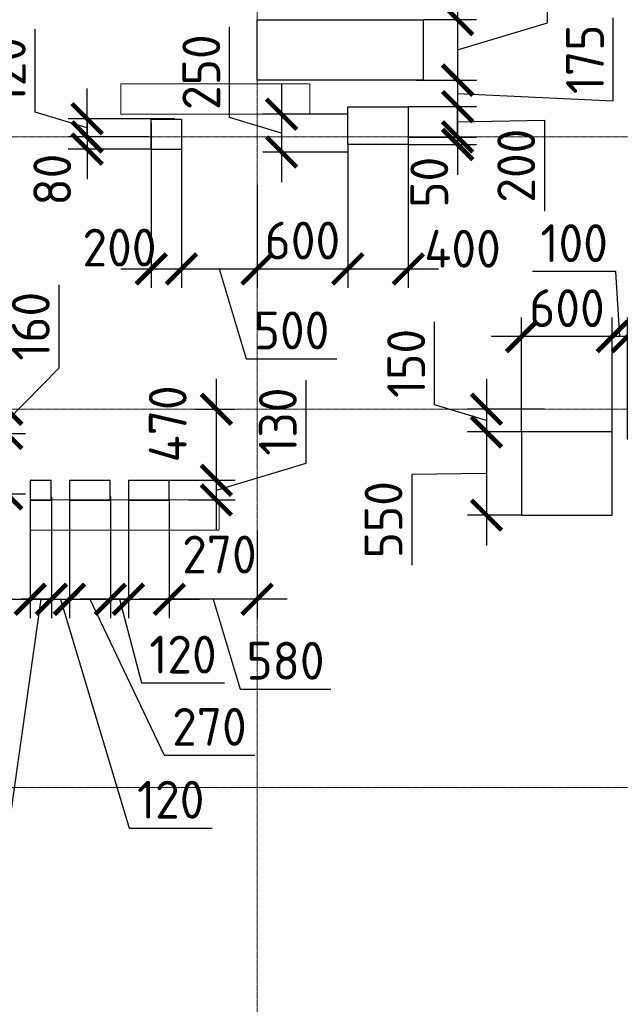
# Model space of a CAD drawing. Header units: millimetres. Extents: x -42044588 to 856694, y -806701 to 941911.
# Tile 88 of 256: x -160688 to -156715, y -382227 to -375718. Entities that reach past the tile are written whole.
import ezdxf

# ---------------------------------------------------------------- set-up
doc = ezdxf.new("R2010")
doc.units = ezdxf.units.MM
for name, pattern in [('______5', [1100, 800, -100, 100, -100]), ('DASHED', [7, 5, -2, 0]), ('осевая', [50.8, 31.75, -6.35, 6.35, -6.35])]:
    doc.linetypes.add(name, pattern=pattern)
doc.layers.add('Колонна_ бетон', color=7, linetype='Continuous', lineweight=50, true_color=0xb4b496)
for name, color, linetype, lineweight in [('Оси', 40, '______5', 18), ('Перекрытие ж_бетон', 1, 'Continuous', 30), ('РАЗМЕРЫ', 1, 'Continuous', 9)]:
    doc.layers.add(name, color=color, linetype=linetype, lineweight=lineweight)
doc.styles.add('GOST-2.304_Type-B', font='GOST_Common.ttf')
doc.dimstyles.new('СПДС', dxfattribs={"dimscale": 100, "dimtxt": 2.5, "dimasz": 2, "dimexe": 1.25, "dimexo": 0, "dimtad": 1, "dimdec": 0, "dimrnd": 5, "dimtxsty": 'GOST-2.304_Type-B', "dimblk": 'ARCHTICK', "dimcen": 2.5, "dimdle": 2, "dimclrd": 1, "dimclre": 1, "dimclrt": 1, "dimadec": 0, "dimazin": 2, "dimtfac": 0.75, "dimtdec": 0, "dimtmove": 1, "dimatfit": 3, "dimfxl": 0, "dimtolj": 1, "dimarcsym": 0})

# ---------------------------------------------------------------- blocks, each defined once
blk = doc.blocks.new('оси блок 2')
at = {"layer": 'Оси', "color": 16, "linetype": 'осевая', "lineweight": 0, "ltscale": 0.25, "transparency": 33554687}
for p, q in [((-48904.7, -322543), (-48904.7, -347914.1)), ((-89822.3, -333501.3), (-37238.5, -333501.3)), ((-89822.3, -335301.3), (-37238.5, -335301.3)), ((-89822.3, -337801.3), (-37238.5, -337801.3))]:
    blk.add_line(p, q, dxfattribs=at)
blk = doc.blocks.new('подложка стн 1-го этажа')
at = {"layer": 'Колонна_ бетон', "color": 252, "linetype": 'DASHED', "lineweight": 0, "ltscale": 0.5, "true_color": 0x939598, "transparency": 33554687}
for p, q in [((43943.8, 19061.8, -200), (43943.8, 19261.8, -200)), ((43943.8, 19261.8, -200), (43943.8, 19261.8, -200)), ((45193.8, 19261.8, -200), (43943.8, 19261.8, -200)), ((45193.8, 19261.8, -200), (45193.8, 19261.8, -200)), ((45193.8, 19261.8, -200), (45193.8, 19061.8, -200)), ((43943.8, 19061.8, -200), (43943.8, 19061.8, -200)), ((45193.8, 19061.8, -200), (43943.8, 19061.8, -200)), ((45193.8, 19061.8, -200), (45193.8, 19061.8, -200)), ((43343.4, 16511.8, -200), (43343.4, 16511.8, -200)), ((44593.4, 16511.8, -200), (43343.4, 16511.8, -200)), ((43343.4, 16511.8, -200), (43343.4, 16311.8, -200)), ((44593.4, 16511.8, -200), (44593.4, 16511.8, -200)), ((44593.4, 16311.8, -200), (44593.4, 16511.8, -200)), ((43343.4, 16311.8, -200), (43343.4, 16311.8, -200)), ((43343.4, 16311.8, -200), (44593.4, 16311.8, -200)), ((44593.4, 16311.8, -200), (44593.4, 16311.8, -200))]:
    blk.add_line(p, q, dxfattribs=at)
blk = doc.blocks.new('_ArchTick')
at = {"color": 0, "linetype": 'ByBlock', "const_width": 0.15}
blk.add_lwpolyline([(-0.5, -0.5), (0.5, 0.5)], dxfattribs=at)
blk = doc.blocks.new('*D3820')
at = {"layer": 'DEFPOINTS', "color": 0, "transparency": 16777216}
for p in [(-159817.9, -376401.2), (-159617.9, -376418.1), (-159617.9, -377366.1)]:
    blk.add_point(p, dxfattribs=at)
at = {"layer": 'РАЗМЕРЫ', "color": 1, "lineweight": -2, "transparency": 16777216}
for p, q in [((-159817.9, -376401.2), (-159817.9, -377491.1)), ((-159617.9, -376418.1), (-159617.9, -377491.1)), ((-160017.9, -377366.1), (-159417.9, -377366.1))]:
    blk.add_line(p, q, dxfattribs=at)
at = {"layer": 'РАЗМЕРЫ', "color": 1, "lineweight": -2, "transparency": 16777216, "xscale": 200, "yscale": 200, "zscale": 200, "rotation": 180}
blk.add_blockref('_ArchTick', (-159817.9, -377366.1), dxfattribs=at)
at = {"layer": 'РАЗМЕРЫ', "color": 1, "lineweight": -2, "transparency": 16777216, "xscale": 200, "yscale": 200, "zscale": 200}
blk.add_blockref('_ArchTick', (-159617.9, -377366.1), dxfattribs=at)
at = {"layer": 'РАЗМЕРЫ', "color": 1, "lineweight": 0, "transparency": 16777216, "insert": (-160027.8, -377224.9), "char_height": 250, "attachment_point": 5, "style": 'GOST-2.304_Type-B'}
blk.add_mtext('\\A1;200', dxfattribs=at)
blk = doc.blocks.new('*D3821')
at = {"layer": 'DEFPOINTS', "color": 0, "transparency": 16777216}
for p in [(-159662.3, -376373.3), (-160242, -376493.3), (-159837.2, -376493.3)]:
    blk.add_point(p, dxfattribs=at)
at = {"layer": 'РАЗМЕРЫ', "color": 1, "lineweight": -2, "transparency": 16777216}
for p, q in [((-160585.8, -376330.2), (-160585.8, -375780.2)), ((-160242, -376373.3), (-160242, -376173.3)), ((-160242, -376433.3), (-160585.8, -376330.2)), ((-159662.3, -376373.3), (-160367, -376373.3)), ((-160242, -376373.3), (-160242, -376493.3)), ((-160242, -376373.3), (-160242, -376493.3)), ((-159837.2, -376493.3), (-160367, -376493.3)), ((-160242, -376493.3), (-160242, -376693.3))]:
    blk.add_line(p, q, dxfattribs=at)
at = {"layer": 'РАЗМЕРЫ', "color": 1, "lineweight": -2, "transparency": 16777216, "xscale": 200, "yscale": 200, "zscale": 200}
for p, rotation in [((-160242, -376373.3), 270), ((-160242, -376493.3), 90)]:
    blk.add_blockref('_ArchTick', p, dxfattribs=dict(at, rotation=rotation))
at = {"layer": 'РАЗМЕРЫ', "color": 1, "lineweight": 0, "transparency": 16777216, "insert": (-160773.3, -376055.2), "char_height": 250, "attachment_point": 5, "rotation": 90, "style": 'GOST-2.304_Type-B'}
blk.add_mtext('\\A1;120', dxfattribs=at)
blk = doc.blocks.new('*D3836')
at = {"layer": 'DEFPOINTS', "color": 0, "transparency": 16777216}
for p in [(-159837.2, -376493.3), (-160242, -376573.3), (-159817.9, -376573.3)]:
    blk.add_point(p, dxfattribs=at)
at = {"layer": 'РАЗМЕРЫ', "color": 1, "lineweight": -2, "transparency": 16777216}
for p, q in [((-160242, -376493.3), (-160242, -376293.3)), ((-159837.2, -376493.3), (-160367, -376493.3)), ((-160242, -376493.3), (-160242, -376573.3)), ((-159817.9, -376573.3), (-160367, -376573.3)), ((-160242, -376573.3), (-160242, -376773.3))]:
    blk.add_line(p, q, dxfattribs=at)
at = {"layer": 'РАЗМЕРЫ', "color": 1, "lineweight": -2, "transparency": 16777216, "xscale": 200, "yscale": 200, "zscale": 200}
for p, rotation in [((-160242, -376493.3), 270), ((-160242, -376573.3), 90)]:
    blk.add_blockref('_ArchTick', p, dxfattribs=dict(at, rotation=rotation))
at = {"layer": 'РАЗМЕРЫ', "color": 1, "lineweight": 0, "transparency": 16777216, "insert": (-160472.8, -376775.8), "char_height": 250, "attachment_point": 5, "rotation": 90, "style": 'GOST-2.304_Type-B'}
blk.add_mtext('\\A1;80', dxfattribs=at)
blk = doc.blocks.new('*D3953')
at = {"layer": 'DEFPOINTS', "color": 0, "transparency": 16777216}
for p in [(-159617.9, -376418.1), (-159117.9, -377044), (-159117.9, -377366.1)]:
    blk.add_point(p, dxfattribs=at)
at = {"layer": 'РАЗМЕРЫ', "color": 1, "lineweight": -2, "transparency": 16777216}
for p, q in [((-159617.9, -376418.1), (-159617.9, -377491.1)), ((-159117.9, -377044), (-159117.9, -377491.1)), ((-159817.9, -377366.1), (-158917.9, -377366.1)), ((-159367.9, -377366.1), (-159189.8, -377959.9)), ((-159189.8, -377959.9), (-158589.8, -377959.9))]:
    blk.add_line(p, q, dxfattribs=at)
at = {"layer": 'РАЗМЕРЫ', "color": 1, "lineweight": -2, "transparency": 16777216, "xscale": 200, "yscale": 200, "zscale": 200, "rotation": 180}
blk.add_blockref('_ArchTick', (-159617.9, -377366.1), dxfattribs=at)
at = {"layer": 'РАЗМЕРЫ', "color": 1, "lineweight": -2, "transparency": 16777216, "xscale": 200, "yscale": 200, "zscale": 200}
blk.add_blockref('_ArchTick', (-159117.9, -377366.1), dxfattribs=at)
at = {"layer": 'РАЗМЕРЫ', "color": 1, "lineweight": 0, "transparency": 16777216, "insert": (-158889.8, -377772.4), "char_height": 250, "attachment_point": 5, "style": 'GOST-2.304_Type-B'}
blk.add_mtext('\\A1;500', dxfattribs=at)
blk = doc.blocks.new('*D3969')
at = {"layer": 'DEFPOINTS', "color": 0, "transparency": 16777216}
for p in [(-160743.2, -378293.3), (-160940.6, -378453.3), (-160773.6, -378453.3)]:
    blk.add_point(p, dxfattribs=at)
at = {"layer": 'РАЗМЕРЫ', "color": 1, "lineweight": -2, "transparency": 16777216}
for p, q in [((-160426.8, -378020.2), (-160426.8, -377470.2)), ((-160773.6, -378373.3), (-160426.8, -378020.2)), ((-160773.6, -378093.3), (-160773.6, -378653.3)), ((-160743.2, -378293.3), (-160898.6, -378293.3)), ((-160940.6, -378453.3), (-160648.6, -378453.3))]:
    blk.add_line(p, q, dxfattribs=at)
at = {"layer": 'РАЗМЕРЫ', "color": 1, "lineweight": -2, "transparency": 16777216, "xscale": 200, "yscale": 200, "zscale": 200}
for p, rotation in [((-160773.6, -378293.3), 90), ((-160773.6, -378453.3), 270)]:
    blk.add_blockref('_ArchTick', p, dxfattribs=dict(at, rotation=rotation))
at = {"layer": 'РАЗМЕРЫ', "color": 1, "lineweight": 0, "transparency": 16777216, "insert": (-160614.3, -377745.2), "char_height": 250, "attachment_point": 5, "rotation": 90, "style": 'GOST-2.304_Type-B'}
blk.add_mtext('\\A1;160', dxfattribs=at)
blk = doc.blocks.new('*D3882')
at = {"layer": 'DEFPOINTS', "color": 0, "transparency": 16777216}
for p in [(-160940.6, -378453.3), (-160897.7, -378853.3), (-160773.6, -378853.3)]:
    blk.add_point(p, dxfattribs=at)
at = {"layer": 'РАЗМЕРЫ', "color": 1, "lineweight": -2, "transparency": 16777216}
for p, q in [((-160773.6, -378253.3), (-160773.6, -379053.3)), ((-160940.6, -378453.3), (-160648.6, -378453.3)), ((-160897.7, -378853.3), (-160648.6, -378853.3)), ((-160773.6, -379808), (-160773.6, -378853.3))]:
    blk.add_line(p, q, dxfattribs=at)
at = {"layer": 'РАЗМЕРЫ', "color": 1, "lineweight": -2, "transparency": 16777216, "xscale": 200, "yscale": 200, "zscale": 200}
for p, rotation in [((-160773.6, -378453.3), 90), ((-160773.6, -378853.3), 270)]:
    blk.add_blockref('_ArchTick', p, dxfattribs=dict(at, rotation=rotation))
at = {"layer": 'РАЗМЕРЫ', "color": 1, "lineweight": 0, "transparency": 16777216, "insert": (-160961.1, -379495.5), "char_height": 250, "attachment_point": 5, "rotation": 90, "style": 'GOST-2.304_Type-B'}
blk.add_mtext('\\A1;400', dxfattribs=at)
blk = doc.blocks.new('*D3901')
at = {"layer": 'DEFPOINTS', "color": 0, "transparency": 16777216}
for p in [(-156668.3, -377812.9), (-156668.3, -378493.3), (-156318.8, -378533.5)]:
    blk.add_point(p, dxfattribs=at)
at = {"layer": 'РАЗМЕРЫ', "color": 1, "lineweight": -2, "transparency": 16777216}
for p, q in [((-156493.5, -377812.9), (-156379.8, -376976)), ((-156379.8, -376976), (-155779.8, -376976)), ((-156668.3, -378493.3), (-156668.3, -377687.9)), ((-156318.8, -378533.5), (-156318.8, -377687.9)), ((-156118.8, -377812.9), (-156868.3, -377812.9))]:
    blk.add_line(p, q, dxfattribs=at)
at = {"layer": 'РАЗМЕРЫ', "color": 1, "lineweight": -2, "transparency": 16777216, "xscale": 200, "yscale": 200, "zscale": 200, "rotation": 180}
blk.add_blockref('_ArchTick', (-156668.3, -377812.9), dxfattribs=at)
at = {"layer": 'РАЗМЕРЫ', "color": 1, "lineweight": -2, "transparency": 16777216, "xscale": 200, "yscale": 200, "zscale": 200}
blk.add_blockref('_ArchTick', (-156318.8, -377812.9), dxfattribs=at)
at = {"layer": 'РАЗМЕРЫ', "color": 1, "lineweight": 0, "transparency": 16777216, "insert": (-156079.8, -376788.5), "char_height": 250, "attachment_point": 5, "style": 'GOST-2.304_Type-B'}
blk.add_mtext('\\A1;350', dxfattribs=at)
blk = doc.blocks.new('*D3902')
at = {"layer": 'DEFPOINTS', "color": 0, "transparency": 16777216}
for p in [(-156768.1, -377812.9), (-156768.1, -378443.4), (-156668.3, -378493.3)]:
    blk.add_point(p, dxfattribs=at)
at = {"layer": 'РАЗМЕРЫ', "color": 1, "lineweight": -2, "transparency": 16777216}
for p, q in [((-156745.2, -377383.1), (-157295.2, -377383.1)), ((-156718.2, -377812.9), (-156745.2, -377383.1)), ((-156768.1, -378443.4), (-156768.1, -377687.9)), ((-156668.3, -378493.3), (-156668.3, -377687.9)), ((-156768.1, -377812.9), (-156968.1, -377812.9)), ((-156668.3, -377812.9), (-156768.1, -377812.9)), ((-156668.3, -377812.9), (-156768.1, -377812.9)), ((-156668.3, -377812.9), (-156468.3, -377812.9))]:
    blk.add_line(p, q, dxfattribs=at)
at = {"layer": 'РАЗМЕРЫ', "color": 1, "lineweight": -2, "transparency": 16777216, "xscale": 200, "yscale": 200, "zscale": 200}
blk.add_blockref('_ArchTick', (-156768.1, -377812.9), dxfattribs=at)
at = {"layer": 'РАЗМЕРЫ', "color": 1, "lineweight": -2, "transparency": 16777216, "xscale": 200, "yscale": 200, "zscale": 200, "rotation": 180}
blk.add_blockref('_ArchTick', (-156668.3, -377812.9), dxfattribs=at)
at = {"layer": 'РАЗМЕРЫ', "color": 1, "lineweight": 0, "transparency": 16777216, "insert": (-157020.2, -377195.6), "char_height": 250, "attachment_point": 5, "style": 'GOST-2.304_Type-B'}
blk.add_mtext('\\A1;100', dxfattribs=at)
blk = doc.blocks.new('*D3903')
at = {"layer": 'DEFPOINTS', "color": 0, "transparency": 16777216}
for p in [(-157368.1, -377812.9), (-157368.1, -378443.4), (-156768.1, -378443.4)]:
    blk.add_point(p, dxfattribs=at)
at = {"layer": 'РАЗМЕРЫ', "color": 1, "lineweight": -2, "transparency": 16777216}
for p, q in [((-157368.1, -378443.4), (-157368.1, -377687.9)), ((-156768.1, -378443.4), (-156768.1, -377687.9)), ((-156568.1, -377812.9), (-157568.1, -377812.9))]:
    blk.add_line(p, q, dxfattribs=at)
at = {"layer": 'РАЗМЕРЫ', "color": 1, "lineweight": -2, "transparency": 16777216, "xscale": 200, "yscale": 200, "zscale": 200, "rotation": 180}
blk.add_blockref('_ArchTick', (-157368.1, -377812.9), dxfattribs=at)
at = {"layer": 'РАЗМЕРЫ', "color": 1, "lineweight": -2, "transparency": 16777216, "xscale": 200, "yscale": 200, "zscale": 200}
blk.add_blockref('_ArchTick', (-156768.1, -377812.9), dxfattribs=at)
at = {"layer": 'РАЗМЕРЫ', "color": 1, "lineweight": 0, "transparency": 16777216, "insert": (-157068.1, -377625.4), "char_height": 250, "attachment_point": 5, "style": 'GOST-2.304_Type-B'}
blk.add_mtext('\\A1;600', dxfattribs=at)
blk = doc.blocks.new('*D3973')
at = {"layer": 'DEFPOINTS', "color": 0, "transparency": 16777216}
for p in [(-157215.9, -378293.3), (-157600.5, -378443.4), (-157215.9, -378443.4)]:
    blk.add_point(p, dxfattribs=at)
at = {"layer": 'РАЗМЕРЫ', "color": 1, "lineweight": -2, "transparency": 16777216}
for p, q in [((-157944.2, -378265.3), (-157944.2, -377715.3)), ((-157600.5, -378093.3), (-157600.5, -378643.4)), ((-157600.5, -378368.4), (-157944.2, -378265.3)), ((-157215.9, -378293.3), (-157725.5, -378293.3)), ((-157215.9, -378443.4), (-157725.5, -378443.4))]:
    blk.add_line(p, q, dxfattribs=at)
at = {"layer": 'РАЗМЕРЫ', "color": 1, "lineweight": -2, "transparency": 16777216, "xscale": 200, "yscale": 200, "zscale": 200}
for p, rotation in [((-157600.5, -378293.3), 90), ((-157600.5, -378443.4), 270)]:
    blk.add_blockref('_ArchTick', p, dxfattribs=dict(at, rotation=rotation))
at = {"layer": 'РАЗМЕРЫ', "color": 1, "lineweight": 0, "transparency": 16777216, "insert": (-158131.7, -377990.3), "char_height": 250, "attachment_point": 5, "rotation": 90, "style": 'GOST-2.304_Type-B'}
blk.add_mtext('\\A1;150', dxfattribs=at)
blk = doc.blocks.new('*D3904')
at = {"layer": 'DEFPOINTS', "color": 0, "transparency": 16777216}
for p in [(-157368.1, -378443.4), (-157600.5, -378993.4), (-157368.1, -378993.4)]:
    blk.add_point(p, dxfattribs=at)
at = {"layer": 'РАЗМЕРЫ', "color": 1, "lineweight": -2, "transparency": 16777216}
for p, q in [((-157600.5, -378243.4), (-157600.5, -379193.4)), ((-157368.1, -378443.4), (-157725.5, -378443.4)), ((-157600.5, -378718.4), (-158094, -378723.7)), ((-158094, -378723.7), (-158094, -379323.7)), ((-157368.1, -378993.4), (-157725.5, -378993.4))]:
    blk.add_line(p, q, dxfattribs=at)
at = {"layer": 'РАЗМЕРЫ', "color": 1, "lineweight": -2, "transparency": 16777216, "xscale": 200, "yscale": 200, "zscale": 200}
for p, rotation in [((-157600.5, -378443.4), 90), ((-157600.5, -378993.4), 270)]:
    blk.add_blockref('_ArchTick', p, dxfattribs=dict(at, rotation=rotation))
at = {"layer": 'РАЗМЕРЫ', "color": 1, "lineweight": 0, "transparency": 16777216, "insert": (-158281.5, -379023.7), "char_height": 250, "attachment_point": 5, "rotation": 90, "style": 'GOST-2.304_Type-B'}
blk.add_mtext('\\A1;550', dxfattribs=at)
blk = doc.blocks.new('*D3917')
at = {"layer": 'DEFPOINTS', "color": 0, "transparency": 16777216}
for p in [(-158017.7, -375718.3), (-158062.5, -376118.3), (-157791, -376118.3)]:
    blk.add_point(p, dxfattribs=at)
at = {"layer": 'РАЗМЕРЫ', "color": 1, "lineweight": -2, "transparency": 16777216}
for p, q in [((-157197.3, -375740.2), (-157197.3, -375115.2)), ((-157791, -375518.3), (-157791, -376318.3)), ((-158017.7, -375718.3), (-157666, -375718.3)), ((-157791, -375918.3), (-157197.3, -375740.2)), ((-158062.5, -376118.3), (-157666, -376118.3))]:
    blk.add_line(p, q, dxfattribs=at)
at = {"layer": 'РАЗМЕРЫ', "color": 1, "lineweight": -2, "transparency": 16777216, "xscale": 200, "yscale": 200, "zscale": 200}
for p, rotation in [((-157791, -375718.3), 90), ((-157791, -376118.3), 270)]:
    blk.add_blockref('_ArchTick', p, dxfattribs=dict(at, rotation=rotation))
at = {"layer": 'РАЗМЕРЫ', "color": 1, "lineweight": 0, "transparency": 16777216, "insert": (-157384.8, -375427.7), "char_height": 250, "attachment_point": 5, "rotation": 90, "style": 'GOST-2.304_Type-B'}
blk.add_mtext('\\A1;400', dxfattribs=at)
blk = doc.blocks.new('*D3918')
at = {"layer": 'DEFPOINTS', "color": 0, "transparency": 16777216}
for p in [(-157919.6, -376118.3), (-158117.6, -376293.3), (-157791, -376293.3)]:
    blk.add_point(p, dxfattribs=at)
at = {"layer": 'РАЗМЕРЫ', "color": 1, "lineweight": -2, "transparency": 16777216}
for p, q in [((-156761.3, -376255.8), (-156761.3, -375705.8)), ((-157791, -375918.3), (-157791, -376493.3)), ((-157919.6, -376118.3), (-157666, -376118.3)), ((-157791, -376205.8), (-156761.3, -376255.8)), ((-158117.6, -376293.3), (-157666, -376293.3))]:
    blk.add_line(p, q, dxfattribs=at)
at = {"layer": 'РАЗМЕРЫ', "color": 1, "lineweight": -2, "transparency": 16777216, "xscale": 200, "yscale": 200, "zscale": 200}
for p, rotation in [((-157791, -376118.3), 90), ((-157791, -376293.3), 270)]:
    blk.add_blockref('_ArchTick', p, dxfattribs=dict(at, rotation=rotation))
at = {"layer": 'РАЗМЕРЫ', "color": 1, "lineweight": 0, "transparency": 16777216, "insert": (-156948.8, -375980.8), "char_height": 250, "attachment_point": 5, "rotation": 90, "style": 'GOST-2.304_Type-B'}
blk.add_mtext('\\A1;175', dxfattribs=at)
blk = doc.blocks.new('*D3927')
at = {"layer": 'DEFPOINTS', "color": 0, "transparency": 16777216}
for p in [(-158117.6, -376293.3), (-158117.6, -376494.3), (-157791, -376494.3)]:
    blk.add_point(p, dxfattribs=at)
at = {"layer": 'РАЗМЕРЫ', "color": 1, "lineweight": -2, "transparency": 16777216}
for p, q in [((-157791, -376093.3), (-157791, -376694.3)), ((-158117.6, -376293.3), (-157666, -376293.3)), ((-157791, -376393.8), (-157216.1, -376383.5)), ((-157216.1, -376383.5), (-157216.1, -376983.5)), ((-158117.6, -376494.3), (-157666, -376494.3))]:
    blk.add_line(p, q, dxfattribs=at)
at = {"layer": 'РАЗМЕРЫ', "color": 1, "lineweight": -2, "transparency": 16777216, "xscale": 200, "yscale": 200, "zscale": 200}
for p, rotation in [((-157791, -376293.3), 90), ((-157791, -376494.3), 270)]:
    blk.add_blockref('_ArchTick', p, dxfattribs=dict(at, rotation=rotation))
at = {"layer": 'РАЗМЕРЫ', "color": 1, "lineweight": 0, "transparency": 16777216, "insert": (-157403.6, -376683.5), "char_height": 250, "attachment_point": 5, "rotation": 90, "style": 'GOST-2.304_Type-B'}
blk.add_mtext('\\A1;200', dxfattribs=at)
blk = doc.blocks.new('*D3928')
at = {"layer": 'DEFPOINTS', "color": 0, "transparency": 16777216}
for p in [(-158117.7, -376493.3), (-158117.7, -376543.3), (-157791, -376543.3)]:
    blk.add_point(p, dxfattribs=at)
at = {"layer": 'РАЗМЕРЫ', "color": 1, "lineweight": -2, "transparency": 16777216}
for p, q in [((-157791, -376493.3), (-157791, -376293.3)), ((-158117.7, -376493.3), (-157666, -376493.3)), ((-157791, -376493.3), (-157791, -376543.3)), ((-158117.7, -376543.3), (-157666, -376543.3)), ((-157791, -376543.3), (-157791, -376743.3))]:
    blk.add_line(p, q, dxfattribs=at)
at = {"layer": 'РАЗМЕРЫ', "color": 1, "lineweight": -2, "transparency": 16777216, "xscale": 200, "yscale": 200, "zscale": 200}
for p, rotation in [((-157791, -376493.3), 270), ((-157791, -376543.3), 90)]:
    blk.add_blockref('_ArchTick', p, dxfattribs=dict(at, rotation=rotation))
at = {"layer": 'РАЗМЕРЫ', "color": 1, "lineweight": 0, "transparency": 16777216, "insert": (-157978.5, -376793.3), "char_height": 250, "attachment_point": 5, "rotation": 90, "style": 'GOST-2.304_Type-B'}
blk.add_mtext('\\A1;50', dxfattribs=at)
blk = doc.blocks.new('*D3982')
at = {"layer": 'DEFPOINTS', "color": 0, "transparency": 16777216}
for p in [(-158517.6, -376543.3), (-159117.9, -376810.5), (-158517.6, -377366.1)]:
    blk.add_point(p, dxfattribs=at)
at = {"layer": 'РАЗМЕРЫ', "color": 1, "lineweight": -2, "transparency": 16777216}
for p, q in [((-158517.6, -376543.3), (-158517.6, -377491.1)), ((-159117.9, -376810.5), (-159117.9, -377491.1)), ((-159317.9, -377366.1), (-158317.6, -377366.1))]:
    blk.add_line(p, q, dxfattribs=at)
at = {"layer": 'РАЗМЕРЫ', "color": 1, "lineweight": -2, "transparency": 16777216, "xscale": 200, "yscale": 200, "zscale": 200, "rotation": 180}
blk.add_blockref('_ArchTick', (-159117.9, -377366.1), dxfattribs=at)
at = {"layer": 'РАЗМЕРЫ', "color": 1, "lineweight": -2, "transparency": 16777216, "xscale": 200, "yscale": 200, "zscale": 200}
blk.add_blockref('_ArchTick', (-158517.6, -377366.1), dxfattribs=at)
at = {"layer": 'РАЗМЕРЫ', "color": 1, "lineweight": 0, "transparency": 16777216, "insert": (-158817.7, -377178.6), "char_height": 250, "attachment_point": 5, "style": 'GOST-2.304_Type-B'}
blk.add_mtext('\\A1;600', dxfattribs=at)
blk = doc.blocks.new('*D3929')
at = {"layer": 'DEFPOINTS', "color": 0, "transparency": 16777216}
for p in [(-158117.7, -376543.3), (-158517.6, -376701.6), (-158117.7, -377366.1)]:
    blk.add_point(p, dxfattribs=at)
at = {"layer": 'РАЗМЕРЫ', "color": 1, "lineweight": -2, "transparency": 16777216}
for p, q in [((-158117.7, -376543.3), (-158117.7, -377491.1)), ((-158517.6, -376701.6), (-158517.6, -377491.1)), ((-158717.6, -377366.1), (-157917.7, -377366.1))]:
    blk.add_line(p, q, dxfattribs=at)
at = {"layer": 'РАЗМЕРЫ', "color": 1, "lineweight": -2, "transparency": 16777216, "xscale": 200, "yscale": 200, "zscale": 200, "rotation": 180}
blk.add_blockref('_ArchTick', (-158517.6, -377366.1), dxfattribs=at)
at = {"layer": 'РАЗМЕРЫ', "color": 1, "lineweight": -2, "transparency": 16777216, "xscale": 200, "yscale": 200, "zscale": 200}
blk.add_blockref('_ArchTick', (-158117.7, -377366.1), dxfattribs=at)
at = {"layer": 'РАЗМЕРЫ', "color": 1, "lineweight": 0, "transparency": 16777216, "insert": (-157758.5, -377232.4), "char_height": 250, "attachment_point": 5, "style": 'GOST-2.304_Type-B'}
blk.add_mtext('\\A1;400', dxfattribs=at)
blk = doc.blocks.new('*D3956')
at = {"layer": 'DEFPOINTS', "color": 0, "transparency": 16777216}
for p in [(-159698.4, -378763.3, 360), (-159386.9, -378763.3), (-159571.3, -378893.3, 360)]:
    blk.add_point(p, dxfattribs=at)
at = {"layer": 'РАЗМЕРЫ', "color": 1, "lineweight": -2, "transparency": 16777216}
for p, q in [((-158793.1, -378650.2), (-158793.1, -378100.2)), ((-159386.9, -379093.3), (-159386.9, -378563.3)), ((-159386.9, -378828.3), (-158793.1, -378650.2)), ((-159698.4, -378763.3), (-159261.9, -378763.3)), ((-159571.3, -378893.3), (-159261.9, -378893.3))]:
    blk.add_line(p, q, dxfattribs=at)
at = {"layer": 'РАЗМЕРЫ', "color": 1, "lineweight": -2, "transparency": 16777216, "xscale": 200, "yscale": 200, "zscale": 200}
for p, rotation in [((-159386.9, -378763.3), 90), ((-159386.9, -378893.3), 270)]:
    blk.add_blockref('_ArchTick', p, dxfattribs=dict(at, rotation=rotation))
at = {"layer": 'РАЗМЕРЫ', "color": 1, "lineweight": 0, "transparency": 16777216, "insert": (-158980.6, -378375.2), "char_height": 250, "attachment_point": 5, "rotation": 90, "style": 'GOST-2.304_Type-B'}
blk.add_mtext('\\A1;130', dxfattribs=at)
blk = doc.blocks.new('*D3957')
at = {"layer": 'DEFPOINTS', "color": 0, "transparency": 16777216}
for p in [(-159524.4, -378293.3), (-159386.9, -378293.3), (-159615.5, -378763.3)]:
    blk.add_point(p, dxfattribs=at)
at = {"layer": 'РАЗМЕРЫ', "color": 1, "lineweight": -2, "transparency": 16777216}
for p, q in [((-159386.9, -378963.3), (-159386.9, -378093.3)), ((-159524.4, -378293.3), (-159261.9, -378293.3)), ((-159615.5, -378763.3), (-159261.9, -378763.3))]:
    blk.add_line(p, q, dxfattribs=at)
at = {"layer": 'РАЗМЕРЫ', "color": 1, "lineweight": -2, "transparency": 16777216, "xscale": 200, "yscale": 200, "zscale": 200}
for p, rotation in [((-159386.9, -378293.3), 90), ((-159386.9, -378763.3), 270)]:
    blk.add_blockref('_ArchTick', p, dxfattribs=dict(at, rotation=rotation))
at = {"layer": 'РАЗМЕРЫ', "color": 1, "lineweight": 0, "transparency": 16777216, "insert": (-159708.8, -378390.4), "char_height": 250, "attachment_point": 5, "rotation": 90, "style": 'GOST-2.304_Type-B'}
blk.add_mtext('\\A1;470', dxfattribs=at)
blk = doc.blocks.new('*D3774')
at = {"layer": 'DEFPOINTS', "color": 0, "transparency": 16777216}
for p in [(-158517.6, -376343.3), (-158955.5, -376593.3), (-158517.6, -376593.3)]:
    blk.add_point(p, dxfattribs=at)
at = {"layer": 'РАЗМЕРЫ', "color": 1, "lineweight": -2, "transparency": 16777216}
for p, q in [((-159299.2, -376365.2), (-159299.2, -375765.2)), ((-158955.5, -376143.3), (-158955.5, -376793.3)), ((-158955.5, -376468.3), (-159299.2, -376365.2)), ((-158517.6, -376343.3), (-159080.5, -376343.3)), ((-158517.6, -376593.3), (-159080.5, -376593.3))]:
    blk.add_line(p, q, dxfattribs=at)
at = {"layer": 'РАЗМЕРЫ', "color": 1, "lineweight": -2, "transparency": 16777216, "xscale": 200, "yscale": 200, "zscale": 200}
for p, rotation in [((-158955.5, -376343.3), 90), ((-158955.5, -376593.3), 270)]:
    blk.add_blockref('_ArchTick', p, dxfattribs=dict(at, rotation=rotation))
at = {"layer": 'РАЗМЕРЫ', "color": 1, "lineweight": 0, "transparency": 16777216, "insert": (-159486.7, -376065.2), "char_height": 250, "attachment_point": 5, "rotation": 90, "style": 'GOST-2.304_Type-B'}
blk.add_mtext('\\A1;250', dxfattribs=at)
blk = doc.blocks.new('*D6921')
at = {"layer": 'DEFPOINTS', "color": 0, "transparency": 16777216}
for p in [(-159698.4, -378893.3, 360), (-159117.9, -379096.7), (-159698.4, -379549.6)]:
    blk.add_point(p, dxfattribs=at)
at = {"layer": 'РАЗМЕРЫ', "color": 1, "lineweight": -2, "transparency": 16777216}
for p, q in [((-159698.4, -378893.3), (-159698.4, -379674.6)), ((-159117.9, -379096.7), (-159117.9, -379674.6)), ((-158917.9, -379549.6), (-159898.4, -379549.6)), ((-159408.1, -379549.6), (-159230, -380143.3)), ((-159230, -380143.3), (-158630, -380143.3))]:
    blk.add_line(p, q, dxfattribs=at)
at = {"layer": 'РАЗМЕРЫ', "color": 1, "lineweight": -2, "transparency": 16777216, "xscale": 200, "yscale": 200, "zscale": 200, "rotation": 180}
blk.add_blockref('_ArchTick', (-159698.4, -379549.6), dxfattribs=at)
at = {"layer": 'РАЗМЕРЫ', "color": 1, "lineweight": -2, "transparency": 16777216, "xscale": 200, "yscale": 200, "zscale": 200}
blk.add_blockref('_ArchTick', (-159117.9, -379549.6), dxfattribs=at)
at = {"layer": 'РАЗМЕРЫ', "color": 1, "lineweight": 0, "transparency": 16777216, "insert": (-158930, -379955.8), "char_height": 250, "attachment_point": 5, "style": 'GOST-2.304_Type-B'}
blk.add_mtext('\\A1;580', dxfattribs=at)
blk = doc.blocks.new('*D6922')
at = {"layer": 'DEFPOINTS', "color": 0, "transparency": 16777216}
for p in [(-160088.4, -378893.3, 360), (-159968.4, -379416.1), (-160088.4, -379549.6)]:
    blk.add_point(p, dxfattribs=at)
at = {"layer": 'РАЗМЕРЫ', "color": 1, "lineweight": -2, "transparency": 16777216}
for p, q in [((-160088.4, -378893.3), (-160088.4, -379674.6)), ((-159968.4, -379416.1), (-159968.4, -379674.6)), ((-160088.4, -379549.6), (-160288.4, -379549.6)), ((-159968.4, -379549.6), (-160088.4, -379549.6)), ((-159968.4, -379549.6), (-160088.4, -379549.6)), ((-160028.4, -379549.6), (-159882.5, -380102.7)), ((-159968.4, -379549.6), (-159768.4, -379549.6)), ((-159882.5, -380102.7), (-159332.5, -380102.7))]:
    blk.add_line(p, q, dxfattribs=at)
at = {"layer": 'РАЗМЕРЫ', "color": 1, "lineweight": -2, "transparency": 16777216, "xscale": 200, "yscale": 200, "zscale": 200}
blk.add_blockref('_ArchTick', (-160088.4, -379549.6), dxfattribs=at)
at = {"layer": 'РАЗМЕРЫ', "color": 1, "lineweight": -2, "transparency": 16777216, "xscale": 200, "yscale": 200, "zscale": 200, "rotation": 180}
blk.add_blockref('_ArchTick', (-159968.4, -379549.6), dxfattribs=at)
at = {"layer": 'РАЗМЕРЫ', "color": 1, "lineweight": 0, "transparency": 16777216, "insert": (-159607.5, -379915.2), "char_height": 250, "attachment_point": 5, "style": 'GOST-2.304_Type-B'}
blk.add_mtext('\\A1;120', dxfattribs=at)
blk = doc.blocks.new('*D6923')
at = {"layer": 'DEFPOINTS', "color": 0, "transparency": 16777216}
for p in [(-160618.4, -378893.3, 360), (-160478.4, -378872.9), (-160478.4, -379549.6)]:
    blk.add_point(p, dxfattribs=at)
at = {"layer": 'РАЗМЕРЫ', "color": 1, "lineweight": -2, "transparency": 16777216}
for p, q in [((-160618.4, -378893.3), (-160618.4, -379674.6)), ((-160478.4, -378872.9), (-160478.4, -379674.6)), ((-160818.4, -379549.6), (-160278.4, -379549.6)), ((-160548.4, -379549.6), (-160774.6, -381158.3)), ((-160774.6, -381158.3), (-161349.6, -381158.3))]:
    blk.add_line(p, q, dxfattribs=at)
at = {"layer": 'РАЗМЕРЫ', "color": 1, "lineweight": -2, "transparency": 16777216, "xscale": 200, "yscale": 200, "zscale": 200, "rotation": 180}
blk.add_blockref('_ArchTick', (-160618.4, -379549.6), dxfattribs=at)
at = {"layer": 'РАЗМЕРЫ', "color": 1, "lineweight": -2, "transparency": 16777216, "xscale": 200, "yscale": 200, "zscale": 200}
blk.add_blockref('_ArchTick', (-160478.4, -379549.6), dxfattribs=at)
at = {"layer": 'РАЗМЕРЫ', "color": 1, "lineweight": 0, "transparency": 16777216, "insert": (-161062.1, -380970.8), "char_height": 250, "attachment_point": 5, "style": 'GOST-2.304_Type-B'}
blk.add_mtext('\\A1;140', dxfattribs=at)
blk = doc.blocks.new('*D6924')
at = {"layer": 'DEFPOINTS', "color": 0, "transparency": 16777216}
for p in [(-160478.4, -378872.9), (-160358.4, -378893.3), (-160358.4, -379549.6)]:
    blk.add_point(p, dxfattribs=at)
at = {"layer": 'РАЗМЕРЫ', "color": 1, "lineweight": -2, "transparency": 16777216}
for p, q in [((-160478.4, -378872.9), (-160478.4, -379674.6)), ((-160358.4, -378893.3), (-160358.4, -379674.6)), ((-160478.4, -379549.6), (-160678.4, -379549.6)), ((-160478.4, -379549.6), (-160358.4, -379549.6)), ((-160478.4, -379549.6), (-160358.4, -379549.6)), ((-160418.4, -379549.6), (-159963.8, -381061.9)), ((-160358.4, -379549.6), (-160158.4, -379549.6)), ((-159963.8, -381061.9), (-159413.8, -381061.9))]:
    blk.add_line(p, q, dxfattribs=at)
at = {"layer": 'РАЗМЕРЫ', "color": 1, "lineweight": -2, "transparency": 16777216, "xscale": 200, "yscale": 200, "zscale": 200}
blk.add_blockref('_ArchTick', (-160478.4, -379549.6), dxfattribs=at)
at = {"layer": 'РАЗМЕРЫ', "color": 1, "lineweight": -2, "transparency": 16777216, "xscale": 200, "yscale": 200, "zscale": 200, "rotation": 180}
blk.add_blockref('_ArchTick', (-160358.4, -379549.6), dxfattribs=at)
at = {"layer": 'РАЗМЕРЫ', "color": 1, "lineweight": 0, "transparency": 16777216, "insert": (-159688.8, -380874.4), "char_height": 250, "attachment_point": 5, "style": 'GOST-2.304_Type-B'}
blk.add_mtext('\\A1;120', dxfattribs=at)
blk = doc.blocks.new('*D6925')
at = {"layer": 'DEFPOINTS', "color": 0, "transparency": 16777216}
for p in [(-160358.4, -378893.3, 360), (-160088.4, -378871.3, 360), (-160088.4, -379549.6)]:
    blk.add_point(p, dxfattribs=at)
at = {"layer": 'РАЗМЕРЫ', "color": 1, "lineweight": -2, "transparency": 16777216}
for p, q in [((-160358.4, -378893.3), (-160358.4, -379674.6)), ((-160088.4, -378871.3), (-160088.4, -379674.6)), ((-160558.4, -379549.6), (-159888.4, -379549.6)), ((-160223.4, -379549.6), (-159732.8, -380580.3)), ((-159732.8, -380580.3), (-159132.8, -380580.3))]:
    blk.add_line(p, q, dxfattribs=at)
at = {"layer": 'РАЗМЕРЫ', "color": 1, "lineweight": -2, "transparency": 16777216, "xscale": 200, "yscale": 200, "zscale": 200, "rotation": 180}
blk.add_blockref('_ArchTick', (-160358.4, -379549.6), dxfattribs=at)
at = {"layer": 'РАЗМЕРЫ', "color": 1, "lineweight": -2, "transparency": 16777216, "xscale": 200, "yscale": 200, "zscale": 200}
blk.add_blockref('_ArchTick', (-160088.4, -379549.6), dxfattribs=at)
at = {"layer": 'РАЗМЕРЫ', "color": 1, "lineweight": 0, "transparency": 16777216, "insert": (-159432.8, -380392.8), "char_height": 250, "attachment_point": 5, "style": 'GOST-2.304_Type-B'}
blk.add_mtext('\\A1;270', dxfattribs=at)
blk = doc.blocks.new('*D6926')
at = {"layer": 'DEFPOINTS', "color": 0, "transparency": 16777216}
for p in [(-159968.4, -378871.3, 360), (-159698.4, -378893.3), (-159698.4, -379549.6)]:
    blk.add_point(p, dxfattribs=at)
at = {"layer": 'РАЗМЕРЫ', "color": 1, "lineweight": -2, "transparency": 16777216}
for p, q in [((-159968.4, -378871.3), (-159968.4, -379674.6)), ((-159698.4, -378893.3), (-159698.4, -379674.6)), ((-160168.4, -379549.6), (-159498.4, -379549.6))]:
    blk.add_line(p, q, dxfattribs=at)
at = {"layer": 'РАЗМЕРЫ', "color": 1, "lineweight": -2, "transparency": 16777216, "xscale": 200, "yscale": 200, "zscale": 200, "rotation": 180}
blk.add_blockref('_ArchTick', (-159968.4, -379549.6), dxfattribs=at)
at = {"layer": 'РАЗМЕРЫ', "color": 1, "lineweight": -2, "transparency": 16777216, "xscale": 200, "yscale": 200, "zscale": 200}
blk.add_blockref('_ArchTick', (-159698.4, -379549.6), dxfattribs=at)
at = {"layer": 'РАЗМЕРЫ', "color": 1, "lineweight": 0, "transparency": 16777216, "insert": (-159366.5, -379253.8), "char_height": 250, "attachment_point": 5, "style": 'GOST-2.304_Type-B'}
blk.add_mtext('\\A1;270', dxfattribs=at)
blk = doc.blocks.new('блочина')
at = {"layer": 'Перекрытие ж_бетон', "color": 4}
for points in [[(140413, 60454.6), (140413, 60854.6), (141513, 60854.6), (141513, 60454.6)], [(141413.2, 60029.6), (141013.2, 60029.6), (141013.2, 60279.6), (141413.2, 60279.6)], [(142762.6, 57579.6), (142762.6, 58129.6), (142162.6, 58129.6), (142162.6, 57579.6)]]:
    blk.add_lwpolyline(points, close=True, dxfattribs=at)
at = {"layer": 'Перекрытие ж_бетон', "color": 4, "ltscale": 100}
blk.add_lwpolyline([(139912.8, 60197.6), (139912.8, 59997.6), (139712.8, 59997.6), (139712.8, 60197.6)], close=True, dxfattribs=at)
at = {"layer": 'Перекрытие ж_бетон', "color": 4, "elevation": 360}
for points in [[(139052.3, 57809.6), (138912.3, 57809.6), (138912.3, 57679.6), (139052.3, 57679.6)], [(139442.3, 57809.6), (139172.3, 57809.6), (139172.3, 57679.6), (139442.3, 57679.6)], [(139832.3, 57809.6), (139562.3, 57809.6), (139562.3, 57679.6), (139832.3, 57679.6)]]:
    blk.add_lwpolyline(points, close=True, dxfattribs=at)

msp = doc.modelspace()

# ---------------------------------------------------------------- block references
for name, p in [('подложка стн 1-го этажа', (-203961.961, -395405.133, 560)), ('блочина', (-299531.244, -436573.303))]:
    msp.add_blockref(name, p)
at = {"layer": 'РАЗМЕРЫ'}
msp.add_blockref('оси блок 2', (-110213.32, -42992.017), dxfattribs=at)

# ---------------------------------------------------------------- dimensions: what is measured, and where the dimension line sits
at = {"layer": 'РАЗМЕРЫ', "lineweight": 0}
for base, p1, p2, picture, middle in [((-157791.028, -376118.339), (-158017.691, -375718.339), (-158062.482, -376118.339), '*D3917', (-157384.778, -375677.714)), ((-160242.007, -376493.339), (-159662.314, -376373.339), (-159837.174, -376493.339), '*D3821', (-160773.257, -376267.714)), ((-157600.489, -378443.418), (-157215.886, -378293.339), (-157215.886, -378443.418), '*D3973', (-158131.739, -378202.754)), ((-159386.897, -378763.339), (-159571.34, -378893.339, 360), (-159698.395, -378763.339, 360), '*D3956', (-158980.647, -378587.714))]:
    dim = msp.add_linear_dim(base=base, p1=p1, p2=p2, angle=90, dimstyle='СПДС', override={"dimrnd": 5}, dxfattribs=at)
    dim.commit()
    dim.dimension.update_dxf_attribs({"geometry": picture, "text_midpoint": middle})
for base, p1, p2, angle, picture, middle in [((-157791.028, -376293.339), (-157919.628, -376118.339), (-158117.551, -376293.339), 90, '*D3918', (-156761.336, -376193.295)), ((-157791.028, -376494.277), (-158117.551, -376293.339), (-158117.551, -376494.277), 90, '*D3927', (-157216.086, -376445.956)), ((-160242.007, -376573.339), (-159837.174, -376493.339), (-159817.896, -376573.339), 90, '*D3836', (-160285.276, -376775.783)), ((-157791.028, -376543.339), (-158117.691, -376493.339), (-158117.691, -376543.339), 90, '*D3928', (-157791.028, -376793.339)), ((-160773.637, -378453.339), (-160743.185, -378293.339), (-160940.625, -378453.339), 90, '*D3969', (-160426.839, -377957.673)), ((-159386.897, -378293.339), (-159615.454, -378763.339), (-159524.447, -378293.339), 90, '*D3957', (-159521.322, -378390.429)), ((-160773.637, -378853.339), (-160940.625, -378453.339), (-160897.691, -378853.339), 90, '*D3882', (-160670.04, -379495.495)), ((-157600.489, -378993.418), (-157368.081, -378443.418), (-157368.081, -378993.418), 90, '*D3904', (-158094.005, -378786.176)), ((-160478.395, -379549.567, 360), (-160618.395, -378893.339, 720), (-160478.395, -378872.852, 360), 180, '*D6923', (-160837.092, -381158.273, 360)), ((-160358.395, -379549.567, 360), (-160478.395, -378872.852, 360), (-160358.395, -378893.339, 360), 180, '*D6924', (-159901.307, -381061.941, 360)), ((-160088.395, -379549.567), (-160358.395, -378893.339, 360), (-160088.395, -378871.339, 360), 180, '*D6925', (-159670.321, -380580.286))]:
    dim = msp.add_linear_dim(base=base, p1=p1, p2=p2, angle=angle, dimstyle='СПДС', override={"dimrnd": 5}, dxfattribs=at)
    dim.commit()
    dim.dimension.update_dxf_attribs({"geometry": picture, "text_midpoint": middle, "dimtype": 160})
dim = msp.add_linear_dim(base=(-158955.46, -376593.339), p1=(-158517.551, -376343.339), p2=(-158517.551, -376593.339), angle=90, dimstyle='СПДС', dxfattribs=at)
dim.commit()
dim.dimension.update_dxf_attribs({"geometry": '*D3774', "text_midpoint": (-159486.71, -376302.714)})
for base, p1, p2, picture, middle in [((-159617.896, -377366.109), (-159817.896, -376401.154), (-159617.896, -376418.142), '*D3820', (-160027.83, -377412.442)), ((-158117.691, -377366.109), (-158517.551, -376701.621), (-158117.691, -376543.339), '*D3929', (-157758.523, -377419.914)), ((-156668.284, -377812.911), (-156318.783, -378533.547), (-156668.284, -378493.339), '*D3901', (-156317.303, -376976.032)), ((-156768.081, -377812.911), (-156668.284, -378493.339), (-156768.081, -378443.418), '*D3902', (-156807.699, -377383.124)), ((-157368.081, -377812.911), (-156768.081, -378443.418), (-157368.081, -378443.418), '*D3903', (-157068.081, -377812.911))]:
    dim = msp.add_linear_dim(base=base, p1=p1, p2=p2, dimstyle='СПДС', override={"dimrnd": 5}, dxfattribs=at)
    dim.commit()
    dim.dimension.update_dxf_attribs({"geometry": picture, "text_midpoint": middle, "dimtype": 160})
for base, p1, p2, picture, middle in [((-159117.896, -377366.109), (-159617.896, -376418.142), (-159117.896, -377043.961), '*D3953', (-159127.271, -377772.359)), ((-158517.551, -377366.109), (-159117.896, -376810.451), (-158517.551, -376543.339), '*D3982', (-158817.723, -377178.609)), ((-159698.395, -379549.567), (-159117.896, -379096.687), (-159698.395, -378893.339, 360), '*D6921', (-159167.52, -379955.817))]:
    dim = msp.add_linear_dim(base=base, p1=p1, p2=p2, dimstyle='СПДС', override={"dimrnd": 5}, dxfattribs=at)
    dim.commit()
    dim.dimension.update_dxf_attribs({"geometry": picture, "text_midpoint": middle})
dim = msp.add_linear_dim(base=(-160088.395, -379549.567), p1=(-159968.395, -379416.111), p2=(-160088.395, -378893.339, 360), dimstyle='СПДС', dxfattribs=at)
dim.commit()
dim.dimension.update_dxf_attribs({"geometry": '*D6922', "text_midpoint": (-159820.009, -380102.704), "dimtype": 160})
dim = msp.add_linear_dim(base=(-159698.395, -379549.567), p1=(-159968.395, -378871.339, 360), p2=(-159698.395, -378893.339), angle=180, dimstyle='СПДС', dxfattribs=at)
dim.commit()
dim.dimension.update_dxf_attribs({"geometry": '*D6926', "text_midpoint": (-159366.474, -379441.31), "dimtype": 160})

doc.saveas('drawing.dxf')
